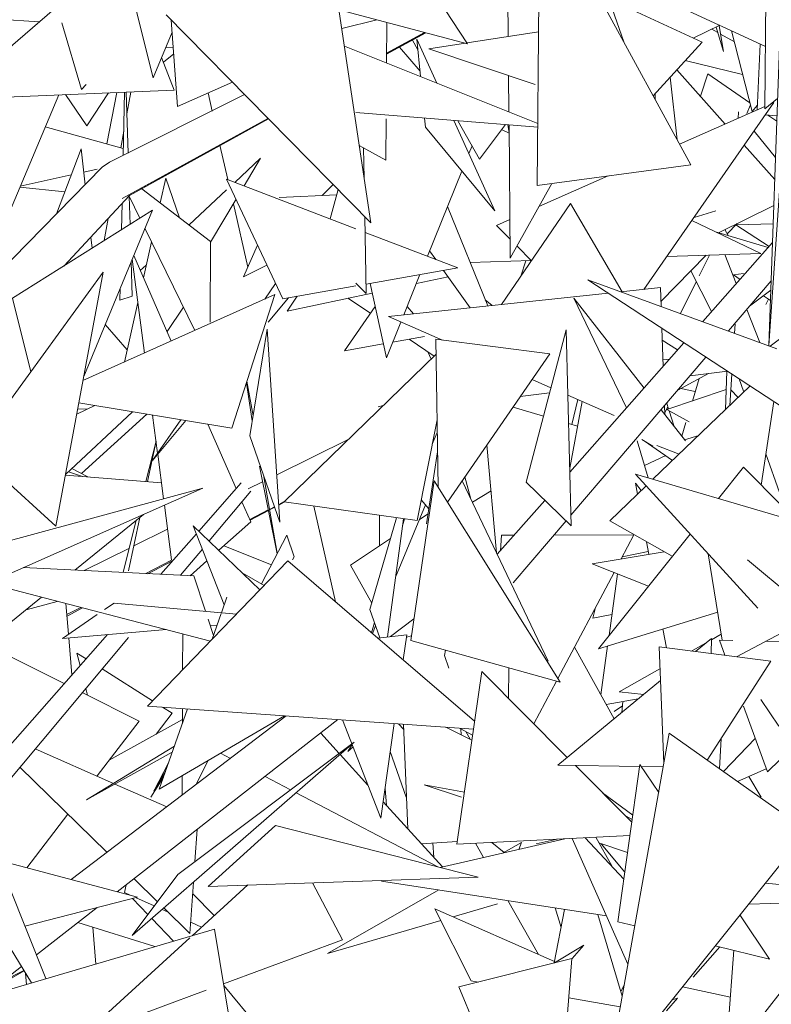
# Model space of a CAD drawing. Header units: millimetres. Extents: x -14485 to 13127, y -18923 to 3272.
# Tile 85 of 119: x 11902 to 12006, y 2364 to 2500. Entities that reach past the tile are written whole.
import ezdxf

# ---------------------------------------------------------------- set-up
doc = ezdxf.new("R2010")
doc.units = ezdxf.units.MM
doc.layers.add('G-IMPT', color=7, linetype='Continuous', lineweight=5)

# ---------------------------------------------------------------- blocks, each defined once
blk = doc.blocks.new('ÁRVORES ORNAMENTAIS - Pequeno e Médio Porte - Ipê-roxo-2865575-CORTE_CALÇADA')
at = {"layer": 'G-IMPT', "color": 253, "true_color": 0xaaaaaa}
for p, q in [((8233.45, 2518.05), (8233.02, 2477.04)), ((8254.31, 2479.88), (8233.45, 2518.05)), ((8174.52, 2513.38), (8179.94, 2491.94)), ((8214.11, 2510.73), (8223.42, 2496.64)), ((8175.51, 2509.47), (8154.97, 2491.72)), ((8264.52, 2487.62), (8264.69, 2506.52)), ((8228.96, 2504.35), (8229.03, 2497.64)), ((8255.84, 2496.85), (8241.35, 2503.58)), ((8201.14, 2502.51), (8223.42, 2496.64)), ((8243.11, 2502.45), (8245.08, 2496.77)), ((8205.66, 2501.05), (8210.03, 2471.88)), ((8264.6, 2496.28), (8252.22, 2501.99)), ((8164.18, 2499.68), (8157.46, 2500.11)), ((8167.31, 2499.52), (8170.01, 2490.3)), ((8210.03, 2471.88), (8181.72, 2500.64)), ((8182.43, 2499.91), (8183.3, 2487.95)), ((8210.86, 2499.95), (8206, 2498.76)), ((8212.21, 2493.97), (8212.26, 2499.58)), ((8179.94, 2491.94), (8182.55, 2498.23)), ((8212.22, 2495.34), (8217.45, 2498.21)), ((8212.22, 2495.27), (8217.51, 2498.19)), ((8212.22, 2495.21), (8217.63, 2498.16)), ((8233.24, 2498.29), (8223.35, 2496.76)), ((8254.6, 2497.43), (8258.29, 2499.19)), ((8257.18, 2498.66), (8258.03, 2498.18)), ((8258.83, 2495.57), (8257.79, 2498.95)), ((8258.2, 2499.14), (8258.83, 2495.57)), ((8259.92, 2498.44), (8262.77, 2487.29)), ((8216.55, 2495.79), (8215.78, 2497.15)), ((8219.17, 2491.19), (8216.41, 2497.28)), ((8216.91, 2492.09), (8216.41, 2497.28)), ((8223.11, 2496.72), (8218.05, 2495.94)), ((8255.84, 2496.85), (8249.08, 2489.44)), ((8258.4, 2497.97), (8260.32, 2496.89)), ((8266.6, 2497.58), (8265.08, 2454.9)), ((8181.67, 2496.12), (8182.71, 2496.09)), ((8206.37, 2496.3), (8233.11, 2485.62)), ((8213.98, 2496.17), (8216.84, 2492.83)), ((8232.75, 2490.99), (8218.05, 2495.94)), ((8263.9, 2496.6), (8263.45, 2487.47)), ((8182.81, 2490.2), (8181.1, 2494.74)), ((8181.35, 2494.09), (8182.77, 2495.25)), ((8261.46, 2492.4), (8253.52, 2494.31)), ((8259.05, 2485.52), (8252.35, 2493.03)), ((8183.3, 2487.95), (8190.89, 2491.32)), ((8229.08, 2492.23), (8229.13, 2487.21)), ((8252.42, 2483.34), (8251.44, 2492.03)), ((8256.65, 2492.49), (8255.61, 2489.37)), ((8256.65, 2492.49), (8262.46, 2488.47)), ((8182.81, 2490.2), (8157.99, 2489.2)), ((8170.01, 2490.3), (8170.67, 2490.99)), ((8173.73, 2489.84), (8170.75, 2485.29)), ((8173.52, 2482.78), (8174.92, 2489.88)), ((8175.78, 2481.19), (8175.98, 2489.93)), ((8176.45, 2481.52), (8176.21, 2489.94)), ((8176.3, 2486.96), (8176.83, 2489.96)), ((8188.1, 2487.32), (8187.52, 2489.83)), ((8157.85, 2468.16), (8166.87, 2489.56)), ((8170.75, 2485.29), (8167.82, 2489.6)), ((8173.91, 2480.25), (8192.55, 2489.63)), ((8247.81, 2462.66), (8265.78, 2488.5)), ((8249.37, 2488.91), (8249.34, 2489.72)), ((8264.52, 2487.62), (8266.3, 2489.08)), ((8207.94, 2487.11), (8233.11, 2485.12)), ((8252.75, 2482.73), (8264.53, 2487.95)), ((8260.91, 2487.22), (8260.84, 2486.31)), ((8262.05, 2486.98), (8262.53, 2488.19)), ((8263.48, 2488.11), (8262.77, 2487.29)), ((8175.64, 2475.24), (8195.81, 2486.32)), ((8175.64, 2475.24), (8195.86, 2486.28)), ((8176.67, 2475.64), (8195.88, 2486.25)), ((8212.1, 2480.55), (8212.15, 2486.24)), ((8217.58, 2485.11), (8217.46, 2486.36)), ((8227.18, 2473.55), (8221.51, 2486.04)), ((8225.07, 2480.67), (8222.07, 2485.99)), ((8264.59, 2486.79), (8266.21, 2486.67)), ((8264.94, 2486.76), (8266.18, 2485.91)), ((8165.01, 2485.14), (8175.8, 2482.14)), ((8175.45, 2482.24), (8175.86, 2484.53)), ((8227.18, 2473.55), (8217.58, 2485.11)), ((8225.07, 2480.67), (8228.65, 2485.47)), ((8228.12, 2484.76), (8229.16, 2484.27)), ((8228.99, 2485.44), (8229.16, 2484.38)), ((8229.15, 2485.43), (8229.32, 2466.96)), ((8263.05, 2484.57), (8266.01, 2480.92)), ((8265.08, 2454.9), (8267.1, 2484.29)), ((8169.96, 2482.12), (8166.57, 2473.11)), ((8169.96, 2482.12), (8170.51, 2477.13)), ((8190.26, 2477.84), (8189.17, 2482.62)), ((8212.1, 2480.55), (8208.43, 2482.58)), ((8209.04, 2482.24), (8209.12, 2477.98)), ((8224.03, 2482.51), (8223.6, 2481.44)), ((8265.9, 2477.85), (8261.67, 2482.59)), ((8191.2, 2477.47), (8194.78, 2480.82)), ((8192.5, 2476.98), (8194.78, 2480.82)), ((8150.19, 2456.39), (8172.89, 2479.56)), ((8170.32, 2478.87), (8172.19, 2479.28)), ((8173.91, 2480.25), (8172.89, 2479.56)), ((8222.63, 2479.03), (8217.86, 2467.25)), ((8254.31, 2479.88), (8233.02, 2477.04)), ((8161.55, 2476.94), (8168.6, 2478.49)), ((8181.68, 2478.04), (8180.91, 2474.62)), ((8183.58, 2472.58), (8181.68, 2478.04)), ((8197.86, 2461.36), (8190.09, 2477.9)), ((8190.09, 2477.9), (8207.94, 2471.05)), ((8233.29, 2474.11), (8242.88, 2478.35)), ((8167.71, 2476.14), (8161.49, 2476.8)), ((8178.34, 2476.58), (8187.88, 2469.3)), ((8184.9, 2471.57), (8190.06, 2476.41)), ((8204.83, 2477.16), (8203.3, 2475.63)), ((8205.51, 2476.48), (8204.41, 2472.41)), ((8235.07, 2477.31), (8229.32, 2466.96)), ((8167.55, 2465.88), (8176.67, 2475.64)), ((8176.61, 2475.57), (8178.1, 2472.52)), ((8176.74, 2471.66), (8176.63, 2475.53)), ((8187.88, 2469.19), (8191.39, 2475.12)), ((8197.35, 2475.35), (8205.31, 2475.72)), ((8160.47, 2461.44), (8179.82, 2473.6)), ((8170.33, 2450.62), (8179.82, 2473.6)), ((8175.55, 2470.92), (8175.63, 2474.53)), ((8193.02, 2465.74), (8191.02, 2474.49)), ((8220.65, 2474.15), (8226.21, 2460.38)), ((8237.66, 2474.53), (8228.1, 2460.57)), ((8244.79, 2462.34), (8237.66, 2474.53)), ((8254.74, 2472.62), (8257.77, 2473.54)), ((8265.77, 2474.27), (8258.12, 2470.5)), ((8173.15, 2469.41), (8173.69, 2472.46)), ((8209.21, 2472.71), (8209.4, 2462.09)), ((8227.42, 2471.5), (8229.27, 2472.32)), ((8254.43, 2472.18), (8263.96, 2467.62)), ((8178.79, 2471.11), (8185.7, 2456.98)), ((8229.3, 2469.6), (8227.42, 2471.5)), ((8259.44, 2470.11), (8259.01, 2470.94)), ((8259.31, 2470.35), (8260.69, 2471.77)), ((8265.12, 2468.6), (8260.5, 2471.57)), ((8260.52, 2471.6), (8265.68, 2471.71)), ((8171.3, 2469.9), (8171.47, 2468.35)), ((8209.25, 2470.55), (8222.08, 2465.63)), ((8257.72, 2470.62), (8264.99, 2468.45)), ((8179.7, 2469.24), (8178.58, 2464.27)), ((8187.88, 2469.3), (8187.82, 2458.13)), ((8194.38, 2468.76), (8192.42, 2464.42)), ((8232.24, 2466.63), (8230.26, 2468.63)), ((8255.94, 2458.2), (8265.59, 2469.13)), ((8178.72, 2453.85), (8177.02, 2466.84)), ((8182.43, 2455.52), (8177.23, 2467.34)), ((8218.17, 2468), (8219.01, 2466.81)), ((8250.15, 2460.98), (8256.41, 2467.39)), ((8250.98, 2467.22), (8263.96, 2467.62)), ((8255.44, 2464.52), (8256.87, 2467.4)), ((8258.98, 2467.47), (8260.58, 2463.46)), ((8177.02, 2461.74), (8176.89, 2466.5)), ((8178.15, 2465.26), (8178.98, 2466.03)), ((8195.66, 2466.03), (8192.42, 2464.42)), ((8209.38, 2463.39), (8222.08, 2465.63)), ((8223.79, 2466.38), (8232.23, 2466.64)), ((8230.78, 2464.5), (8231.47, 2466.61)), ((8155.05, 2440.31), (8173.01, 2465.05)), ((8166.48, 2429.9), (8173.01, 2465.05)), ((8216.83, 2464.71), (8214.59, 2459.15)), ((8220.73, 2464.39), (8216.33, 2463.46)), ((8220.1, 2465.28), (8223.76, 2460.12)), ((8266.21, 2454.46), (8240.04, 2463.99)), ((8240.04, 2463.99), (8269.26, 2444.85)), ((8257.17, 2459.59), (8254.28, 2465.21)), ((8261.57, 2464.86), (8260.18, 2464.69)), ((8261.1, 2464.05), (8260.18, 2464.69)), ((8175.33, 2461.18), (8175.36, 2462.82)), ((8196.87, 2463.47), (8195.36, 2461.31)), ((8197.86, 2461.36), (8207.94, 2463.14)), ((8207.94, 2463.52), (8209.4, 2462.09)), ((8209.94, 2463.49), (8212.18, 2453.19)), ((8250.08, 2462.9), (8244.62, 2462.32)), ((8250.08, 2462.9), (8250.17, 2460.3)), ((8252.86, 2459.32), (8255.05, 2463.72)), ((8259.49, 2456.91), (8265.4, 2463.83)), ((8160.47, 2461.44), (8163, 2451.26)), ((8196.77, 2461.94), (8170.22, 2450.04)), ((8177.02, 2461.74), (8175.33, 2461.18)), ((8190.8, 2443.46), (8196.77, 2461.94)), ((8198.66, 2461.5), (8195.84, 2458.13)), ((8210.23, 2462.16), (8198.47, 2459.66)), ((8199.86, 2461.71), (8198.47, 2459.66)), ((8206.87, 2461.44), (8209.98, 2459.36)), ((8242.87, 2462.13), (8212.48, 2458.93)), ((8225.87, 2461.23), (8226.8, 2460.44)), ((8238.13, 2461.45), (8245.41, 2446.28)), ((8238.13, 2461.45), (8247.83, 2449.02)), ((8262.42, 2460.33), (8265.36, 2462.57)), ((8265.31, 2461.11), (8264.33, 2461.79)), ((8265.02, 2461.31), (8264.68, 2460.55)), ((8265.04, 2461.3), (8264.68, 2460.55)), ((8177.81, 2460.84), (8175.96, 2452.61)), ((8184.12, 2460.22), (8181.86, 2456.83)), ((8210.63, 2460.31), (8206.41, 2454.15)), ((8215.92, 2459.29), (8215.06, 2460.31)), ((8262.02, 2459.87), (8263.85, 2455.32)), ((8219.94, 2455.65), (8212.48, 2458.93)), ((8173.29, 2457.8), (8176.33, 2454.28)), ((8195.7, 2457.18), (8193.3, 2442.41)), ((8197.47, 2430.45), (8195.7, 2457.18)), ((8214.17, 2458.13), (8212.18, 2453.19)), ((8250.28, 2457.28), (8250.46, 2452)), ((8260.41, 2457.85), (8260.33, 2456.6)), ((8269.62, 2458.1), (8265.26, 2454.8)), ((8217.45, 2456.14), (8213.05, 2455.35)), ((8215.35, 2455.76), (8218.81, 2453.44)), ((8219.03, 2455.76), (8219.35, 2435.29)), ((8219.03, 2455.76), (8234.79, 2453.76)), ((8237.05, 2457.06), (8231.51, 2435.98)), ((8237.05, 2457.06), (8237.75, 2429.94)), ((8211.76, 2455.12), (8206.41, 2454.15)), ((8237.55, 2437.38), (8253.35, 2455.27)), ((8252.47, 2454.28), (8250.33, 2455.66)), ((8219.07, 2453.68), (8198.04, 2433.26)), ((8217.91, 2454.04), (8218.38, 2453.02)), ((8220.63, 2433.25), (8234.79, 2453.76)), ((8237.71, 2431.42), (8256.39, 2453.28)), ((8250.43, 2452.9), (8251.33, 2452.99)), ((8256.73, 2451.02), (8252.49, 2448.71)), ((8254.19, 2450.71), (8259.35, 2451.34)), ((8254.51, 2447.22), (8255.45, 2450.32)), ((8259.28, 2451.33), (8259.09, 2446.04)), ((8259.96, 2450.94), (8259.68, 2446.61)), ((8193.64, 2444.49), (8192.82, 2449.7)), ((8193.75, 2445.16), (8192.9, 2449.97)), ((8234.94, 2449.05), (8232.33, 2450.2)), ((8249.06, 2436.39), (8262.47, 2449.29)), ((8261.57, 2448.56), (8260.96, 2450.28)), ((8230.71, 2447.85), (8234.76, 2448.34)), ((8243.7, 2445.2), (8237.28, 2448.03)), ((8250.97, 2446.03), (8259.19, 2448.8)), ((8252.92, 2448.95), (8254.91, 2448.52)), ((8259.82, 2448.77), (8260.82, 2447.7)), ((8171.85, 2446.61), (8169.36, 2445.4)), ((8190.8, 2443.46), (8169.65, 2446.97)), ((8211.76, 2446.59), (8211.05, 2446.4)), ((8229.7, 2446.39), (8233.91, 2445.13)), ((8237.54, 2437.91), (8239.27, 2447.15)), ((8237.82, 2443.97), (8238.67, 2447.42)), ((8250.65, 2446.57), (8250.69, 2445.36)), ((8250.68, 2445.59), (8251.11, 2446.44)), ((8250.96, 2446.92), (8251.22, 2446.11)), ((8265.77, 2447.13), (8264.01, 2435.59)), ((8177.08, 2445.74), (8167.81, 2437.07)), ((8169.49, 2446.13), (8170.75, 2446.07)), ((8179.06, 2445.41), (8170.02, 2437.17)), ((8180.54, 2440.01), (8179.85, 2445.28)), ((8250.18, 2446.02), (8253.56, 2441.7)), ((8250.97, 2446.03), (8254.06, 2444.35)), ((8251.3, 2445.85), (8251.99, 2443.7)), ((8183.76, 2444.63), (8179.84, 2439.01)), ((8184.45, 2444.52), (8179.84, 2439.01)), ((8191.42, 2435.1), (8187.49, 2444.01)), ((8219.2, 2444.63), (8216.43, 2430.67)), ((8237.38, 2444.1), (8238.63, 2443.73)), ((8253.04, 2442.36), (8253.62, 2444.27)), ((8197.47, 2430.45), (8193.3, 2442.41)), ((8219.23, 2442.87), (8218.54, 2441.27)), ((8253.44, 2441.85), (8255.38, 2442.47)), ((8178.93, 2436.08), (8180.32, 2441.67)), ((8180.32, 2441.65), (8179.13, 2436.07)), ((8197.03, 2437.01), (8206.99, 2441.95)), ((8226.1, 2441.18), (8227.43, 2426.22)), ((8248.41, 2436.58), (8246.85, 2441.7)), ((8247.51, 2441.91), (8249.03, 2440.99)), ((8247.86, 2441.7), (8251.78, 2439.01)), ((8252.7, 2439.89), (8249.57, 2441.06)), ((8166.48, 2429.9), (8155.05, 2440.31)), ((8181.36, 2433.68), (8180.56, 2439.86)), ((8219.27, 2440.19), (8217.75, 2430.25)), ((8250.84, 2439.66), (8247.89, 2438.31)), ((8266.58, 2434.56), (8264.67, 2439.91)), ((8194.63, 2438.22), (8197.06, 2426.08)), ((8167.79, 2436.96), (8181.07, 2435.92)), ((8168.2, 2437.44), (8170.13, 2436.77)), ((8168.69, 2437.89), (8170.87, 2436.72)), ((8197.09, 2426.15), (8195.18, 2437.02)), ((8223.05, 2436.75), (8223.8, 2433.83)), ((8263.57, 2418.58), (8246.62, 2437.11)), ((8246.62, 2437.11), (8267.33, 2431.02)), ((8261.56, 2438.05), (8258.11, 2433.73)), ((8261.56, 2438.05), (8267, 2432.57)), ((8186.24, 2429.23), (8192.11, 2435.89)), ((8193.09, 2435.05), (8195.07, 2436.03)), ((8218.79, 2436.18), (8215.57, 2414.11)), ((8218.79, 2436.18), (8236.21, 2408.34)), ((8222.67, 2436.2), (8234.57, 2411.23)), ((8231.51, 2435.98), (8237.75, 2429.94)), ((8243.07, 2430.63), (8248.11, 2435.48)), ((8246.93, 2434.34), (8246.64, 2435.86)), ((8247.44, 2434.83), (8246.64, 2435.86)), ((8150.94, 2425.41), (8186.8, 2435.16)), ((8158.82, 2422.78), (8186.8, 2435.16)), ((8187.67, 2427.86), (8193.44, 2434.75)), ((8224.08, 2433.24), (8226.67, 2434.81)), ((8182.47, 2425.27), (8181.48, 2432.81)), ((8193.43, 2430.51), (8192.21, 2433.28)), ((8197.3, 2432.92), (8198.04, 2433.3)), ((8197.31, 2432.89), (8198.04, 2433.28)), ((8197.31, 2432.83), (8198.04, 2433.21)), ((8216.43, 2430.67), (8198.04, 2433.26)), ((8202.13, 2432.68), (8205.15, 2419.46)), ((8213.45, 2422.84), (8217.59, 2432.85)), ((8218.07, 2432.29), (8217, 2433.56)), ((8227.52, 2426.02), (8234.1, 2433.47)), ((8169.1, 2423.82), (8178.59, 2431.53)), ((8193.29, 2430.83), (8195.84, 2432.16)), ((8193.3, 2430.81), (8195.85, 2432.14)), ((8193.33, 2430.74), (8195.86, 2432.07)), ((8196.02, 2432.23), (8196.72, 2432.59)), ((8196.03, 2432.16), (8196.74, 2432.53)), ((8211.24, 2431.4), (8211.23, 2427.17)), ((8216.75, 2430.81), (8217.96, 2431.62)), ((8175.8, 2423.5), (8177.59, 2430.72)), ((8178.07, 2431.11), (8176.5, 2423.73)), ((8189.75, 2419.01), (8185.46, 2429.97)), ((8194.7, 2421.11), (8185.46, 2429.97)), ((8193.43, 2430.51), (8189.01, 2426.57)), ((8213.6, 2431.07), (8209.89, 2418.36)), ((8214.55, 2430.94), (8212.34, 2414.58)), ((8214.42, 2429.95), (8214.7, 2430.92)), ((8229.73, 2422.08), (8237.04, 2430.63)), ((8243.07, 2430.63), (8251.73, 2425.74)), ((8177.23, 2427.17), (8181.91, 2429.5)), ((8180.97, 2423.25), (8185.9, 2428.85)), ((8198.41, 2428.68), (8194.9, 2421.93)), ((8198.41, 2428.68), (8199.42, 2425.66)), ((8228.11, 2428.64), (8227.95, 2426.5)), ((8228.11, 2428.64), (8229.84, 2428.64)), ((8235.35, 2428.66), (8246.42, 2428.7)), ((8254.19, 2428.82), (8241.51, 2412.94)), ((8246.42, 2428.7), (8244.66, 2425.37)), ((8189.68, 2427.17), (8196.28, 2424.58)), ((8207.2, 2424.52), (8212.76, 2428.18)), ((8248.49, 2426.02), (8248.16, 2427.76)), ((8170.36, 2423.76), (8176.64, 2426.88)), ((8183.7, 2423.11), (8186.73, 2426.73)), ((8250.61, 2426.37), (8240.64, 2424.7)), ((8244.82, 2425.68), (8248.41, 2426.41)), ((8258.65, 2414.12), (8256.71, 2426.08)), ((8187.84, 2414.02), (8145.64, 2424.96)), ((8178.9, 2423.35), (8182.47, 2425.21)), ((8178.93, 2423.35), (8182.48, 2425.19)), ((8198.57, 2425.11), (8179.14, 2405.02)), ((8179.18, 2423.33), (8182.49, 2425.07)), ((8187.37, 2425.11), (8185.05, 2423.05)), ((8198.57, 2425.11), (8224.38, 2402.93)), ((8199.42, 2425.66), (8199.18, 2425.27)), ((8207.2, 2424.52), (8210.16, 2419.27)), ((8248.43, 2421.61), (8240.64, 2424.7)), ((8269.97, 2418.67), (8262.14, 2425.27)), ((8185.53, 2423.03), (8161.95, 2424.17)), ((8192.26, 2423.46), (8195.28, 2421.71)), ((8243.67, 2423.49), (8235.9, 2408.83)), ((8244.15, 2423.3), (8242.98, 2414.79)), ((8185.53, 2423.03), (8187.15, 2418.14)), ((8157.87, 2414.71), (8164.48, 2420.07)), ((8166.67, 2419.5), (8162.35, 2418.34)), ((8168.22, 2414.96), (8167.87, 2419.19)), ((8174.52, 2419.27), (8173.19, 2418.36)), ((8191.46, 2417.75), (8174.52, 2419.27)), ((8190.13, 2420.07), (8189.38, 2417.94)), ((8172.19, 2417.67), (8167.39, 2414.39)), ((8168, 2417.67), (8169.91, 2418.67)), ((8168, 2417.67), (8169.92, 2418.66)), ((8168.01, 2417.48), (8170.15, 2418.6)), ((8189.34, 2417.84), (8188.08, 2414.27)), ((8209.89, 2418.36), (8211.29, 2414.46)), ((8240.76, 2417.19), (8241.11, 2418.66)), ((8243.38, 2417.67), (8240.76, 2417.19)), ((8241.51, 2412.94), (8258.02, 2418.03)), ((8187.52, 2417.02), (8188.27, 2414.78)), ((8210.14, 2415.17), (8210.54, 2416.56)), ((8212.77, 2414.63), (8216, 2417.08)), ((8260.63, 2411.83), (8270.65, 2417.18)), ((8167.63, 2408.12), (8152.69, 2415.58)), ((8156.28, 2395.24), (8173.62, 2414.91)), ((8181.75, 2415.6), (8167.39, 2414.39)), ((8184.02, 2415.01), (8184, 2410.05)), ((8188.76, 2416.19), (8187.83, 2416.11)), ((8210.25, 2415.07), (8210.69, 2416.14)), ((8250.92, 2413.07), (8250.43, 2415.69)), ((8258.51, 2414.98), (8257.14, 2414.2)), ((8158.66, 2393.19), (8176.51, 2414.51)), ((8168.69, 2409.32), (8168.26, 2414.46)), ((8215, 2414.87), (8211, 2414.43)), ((8214.51, 2411.41), (8215, 2414.87)), ((8215.66, 2414.74), (8214.96, 2414.56)), ((8236.21, 2408.34), (8215.57, 2414.11)), ((8256.55, 2413.86), (8254.37, 2412.63)), ((8257.15, 2414.36), (8254.96, 2412.56)), ((8257.15, 2414.36), (8257.09, 2412.29)), ((8259.01, 2412.04), (8258.24, 2414.13)), ((8260.1, 2414.09), (8258.24, 2414.13)), ((8270.36, 2413.85), (8264.66, 2413.98)), ((8170.65, 2411.54), (8169.39, 2412.34)), ((8169.83, 2410.61), (8169.39, 2412.34)), ((8220.36, 2412.77), (8220.21, 2412.03)), ((8238.21, 2413.19), (8243.69, 2403.26)), ((8242.78, 2413.34), (8241.85, 2406.59)), ((8249.91, 2413.2), (8250.57, 2397.08)), ((8249.91, 2413.2), (8265.38, 2411.23)), ((8220.83, 2410.28), (8220.21, 2412.03)), ((8256.56, 2397.56), (8265.38, 2411.23)), ((8179.84, 2405.74), (8172.86, 2410.15)), ((8221.94, 2385.91), (8225.37, 2409.81)), ((8225.37, 2409.81), (8237.21, 2397.92)), ((8229.09, 2406.07), (8229.14, 2410.32)), ((8250.03, 2410.18), (8244.38, 2406.98)), ((8235.71, 2408.47), (8232.59, 2402.56)), ((8250.1, 2408.55), (8235.91, 2396.84)), ((8177.98, 2402.95), (8170.12, 2406.88)), ((8170.85, 2406.51), (8170.61, 2407.47)), ((8244.38, 2406.98), (8247.79, 2406.64)), ((8242.59, 2405.26), (8247.03, 2406.01)), ((8244.77, 2404.15), (8244.9, 2405.65)), ((8266.46, 2402.22), (8263.96, 2405.94)), ((8264.88, 2395.93), (8275.52, 2406.34)), ((8179.14, 2405.02), (8224.22, 2401.81)), ((8182.55, 2404.03), (8180.36, 2401.14)), ((8184.69, 2404.63), (8180.77, 2393.53)), ((8182.55, 2404.03), (8181.22, 2404.87)), ((8183.98, 2404.68), (8183.97, 2402.6)), ((8244.85, 2405.07), (8243.7, 2404.27)), ((8264.88, 2395.93), (8261.57, 2405)), ((8168.57, 2381.03), (8198.34, 2403.65)), ((8172.19, 2395.38), (8177.98, 2402.95)), ((8183.97, 2403.14), (8173.82, 2397.52)), ((8174.97, 2379.33), (8205.47, 2403.14)), ((8198.11, 2403.67), (8180.77, 2393.53)), ((8211.42, 2389.5), (8206.13, 2403.1)), ((8203.1, 2401.29), (8205.65, 2398.48)), ((8211.42, 2389.5), (8213.27, 2402.59)), ((8213.85, 2402.55), (8214.58, 2401.76)), ((8214.55, 2402.5), (8215.17, 2388)), ((8220.43, 2402.08), (8224.01, 2400.31)), ((8224.1, 2400.99), (8222.37, 2401.94)), ((8222.48, 2401.88), (8222.54, 2401.03)), ((8223.19, 2401.49), (8223.79, 2400.42)), ((8251.32, 2401.28), (8242.7, 2353.11)), ((8251.32, 2401.28), (8270.37, 2387.76)), ((8177.03, 2373.27), (8207.75, 2400.05)), ((8183.34, 2381.74), (8207.75, 2400.05)), ((8258.47, 2400.53), (8258.27, 2396.35)), ((8263.2, 2400.55), (8258.8, 2395.98)), ((8174.43, 2394.33), (8163.6, 2399.09)), ((8182.88, 2399.49), (8170.69, 2392.05)), ((8182.57, 2398.63), (8170.69, 2392.05)), ((8206.84, 2398.74), (8207.44, 2399.72)), ((8206.84, 2398.74), (8207.57, 2399.39)), ((8212.72, 2398.73), (8214.93, 2392.4)), ((8182.09, 2397.26), (8180.02, 2393.27)), ((8187.55, 2397.49), (8185.82, 2394.14)), ((8189.26, 2398.49), (8190.62, 2397.79)), ((8205.78, 2398.33), (8209.63, 2394.1)), ((8173.53, 2384.8), (8161.5, 2396.58)), ((8181.64, 2395.97), (8180.02, 2393.27)), ((8247.21, 2396.67), (8235.91, 2396.84)), ((8238.32, 2396.8), (8246.13, 2388.97)), ((8247.25, 2396.95), (8244.19, 2375.19)), ((8247.25, 2396.95), (8249.85, 2393.05)), ((8250.49, 2396.62), (8247.44, 2396.66)), ((8260.75, 2394.59), (8264.73, 2396.35)), ((8179.59, 2392.4), (8181.36, 2395.19)), ((8183.95, 2395.38), (8183.94, 2392.71)), ((8195.4, 2395.28), (8198.93, 2393.43)), ((8262.33, 2395.29), (8264.01, 2392.4)), ((8181.81, 2391.09), (8174.64, 2394.24)), ((8212.2, 2391.28), (8212, 2393.62)), ((8222.56, 2392.4), (8217.39, 2394.12)), ((8222.97, 2393.09), (8217.39, 2394.12)), ((8199.7, 2393.03), (8219.28, 2382.78)), ((8211.74, 2391.77), (8219.94, 2382.76)), ((8242.1, 2393.01), (8246.27, 2389.95)), ((8162.46, 2382.65), (8168.14, 2390.08)), ((8245.33, 2389.77), (8246.18, 2389.35)), ((8186.02, 2387.96), (8185.71, 2383.52)), ((8196.83, 2388.52), (8187.52, 2380.08)), ((8196.83, 2388.52), (8224.86, 2381.35)), ((8242.7, 2353.11), (8270.37, 2387.76)), ((8143.61, 2387.66), (8177.76, 2378.59)), ((8236.88, 2386.67), (8219.63, 2382.69)), ((8221.94, 2385.91), (8245.87, 2387.13)), ((8232.89, 2385.98), (8235.82, 2386.62)), ((8237.88, 2386.72), (8245.6, 2369.3)), ((8239.69, 2386.81), (8245.02, 2381.07)), ((8243.41, 2382.81), (8241.14, 2386.89)), ((8217, 2385.98), (8222, 2386.29)), ((8218.76, 2384.06), (8218.59, 2386.08)), ((8225.62, 2384.07), (8224.5, 2386.04)), ((8228.46, 2384.76), (8226.79, 2386.16)), ((8230.86, 2386.14), (8228.36, 2384.7)), ((8230.86, 2386.14), (8230.5, 2385.2)), ((8245.54, 2384.77), (8241.58, 2386.08)), ((8245.15, 2382.03), (8241.91, 2385.98)), ((8177.03, 2373.27), (8183.34, 2381.74)), ((8180.52, 2377.96), (8177.28, 2381.13)), ((8187.52, 2380.08), (8224.86, 2381.35)), ((8159.9, 2380.31), (8165.09, 2367.32)), ((8175.96, 2379.22), (8176.2, 2380.29)), ((8185.51, 2380.67), (8185.01, 2373.56)), ((8193, 2380.27), (8185.32, 2373.26)), ((8206.12, 2372.68), (8201.95, 2380.57)), ((8219.43, 2379.59), (8204.06, 2370.78)), ((8242.63, 2375.99), (8211.51, 2380.81)), ((8281.58, 2378.78), (8264.6, 2380.54)), ((8162.19, 2374.58), (8177.76, 2378.59)), ((8175.96, 2379.22), (8176.76, 2378.86)), ((8179.2, 2376.19), (8177.07, 2378.42)), ((8177.5, 2378.53), (8180.08, 2377.37)), ((8188.36, 2376.03), (8185.4, 2379.07)), ((8156.26, 2377.91), (8163.09, 2366.73)), ((8163.78, 2370.59), (8172.18, 2377.16)), ((8181.17, 2376.88), (8182, 2376.51)), ((8185.01, 2373.56), (8181.41, 2377.09)), ((8223.89, 2366.99), (8218.89, 2376.98)), ((8218.89, 2376.98), (8235.43, 2369.69)), ((8227.56, 2377.65), (8221.44, 2375.86)), ((8233.21, 2370.67), (8229, 2378.11)), ((8235.39, 2369.49), (8236.83, 2376.89)), ((8236.35, 2374.41), (8235.54, 2377.09)), ((8259.08, 2355.62), (8276.55, 2378.11)), ((8276.55, 2378.11), (8262.25, 2377.6)), ((8182.73, 2372.5), (8179.73, 2375.63)), ((8244.81, 2364.87), (8241.41, 2376.18)), ((8261.09, 2376.14), (8265.16, 2370.03)), ((8188.42, 2374.17), (8147.05, 2362.02)), ((8169.51, 2375.07), (8180.14, 2371.74)), ((8171.98, 2369.34), (8171.56, 2374.42)), ((8185.12, 2375.12), (8186.62, 2374.44)), ((8191.49, 2355.54), (8188.42, 2374.17)), ((8219.71, 2375.35), (8204.06, 2370.78)), ((8246.55, 2374.61), (8244.19, 2375.19)), ((8184.99, 2372.96), (8170.11, 2359.37)), ((8206.12, 2372.68), (8189.67, 2366.6)), ((8235.43, 2369.5), (8239.48, 2371.95)), ((8237.86, 2370.11), (8239.48, 2371.95)), ((8258.29, 2371.72), (8254.6, 2367.51)), ((8265.16, 2370.03), (8257.68, 2371.87)), ((8222.22, 2366.16), (8237.83, 2370.11)), ((8237.83, 2370.11), (8235.1, 2335.09)), ((8259.08, 2355.62), (8260.26, 2371.24)), ((8156.26, 2364.72), (8161.71, 2368.98)), ((8157.81, 2365.93), (8162.07, 2368.4)), ((8159.04, 2366.9), (8162.04, 2368.46)), ((8162.39, 2366.52), (8162.29, 2368.04)), ((8209.1, 2342.95), (8189.7, 2366.37)), ((8222.22, 2366.16), (8235.1, 2335.09)), ((8223.89, 2366.99), (8224.86, 2366.82)), ((8244.65, 2365.62), (8245.08, 2366.41)), ((8253.13, 2366.17), (8259.77, 2364.76)), ((8187.28, 2365.72), (8170.11, 2359.37)), ((8237.4, 2364.64), (8244.54, 2363.4)), ((8250.93, 2362.85), (8252.43, 2364.6)), ((8251.71, 2364.4), (8252.43, 2364.6))]:
    blk.add_line(p, q, dxfattribs=at)

msp = doc.modelspace()

# ---------------------------------------------------------------- block references
at = {"layer": 'G-IMPT', "color": 253, "true_color": 0xaaaaaa}
msp.add_blockref('ÁRVORES ORNAMENTAIS - Pequeno e Médio Porte - Ipê-roxo-2865575-CORTE_CALÇADA', (3740.319, 0), dxfattribs=at)

doc.saveas('drawing.dxf')
